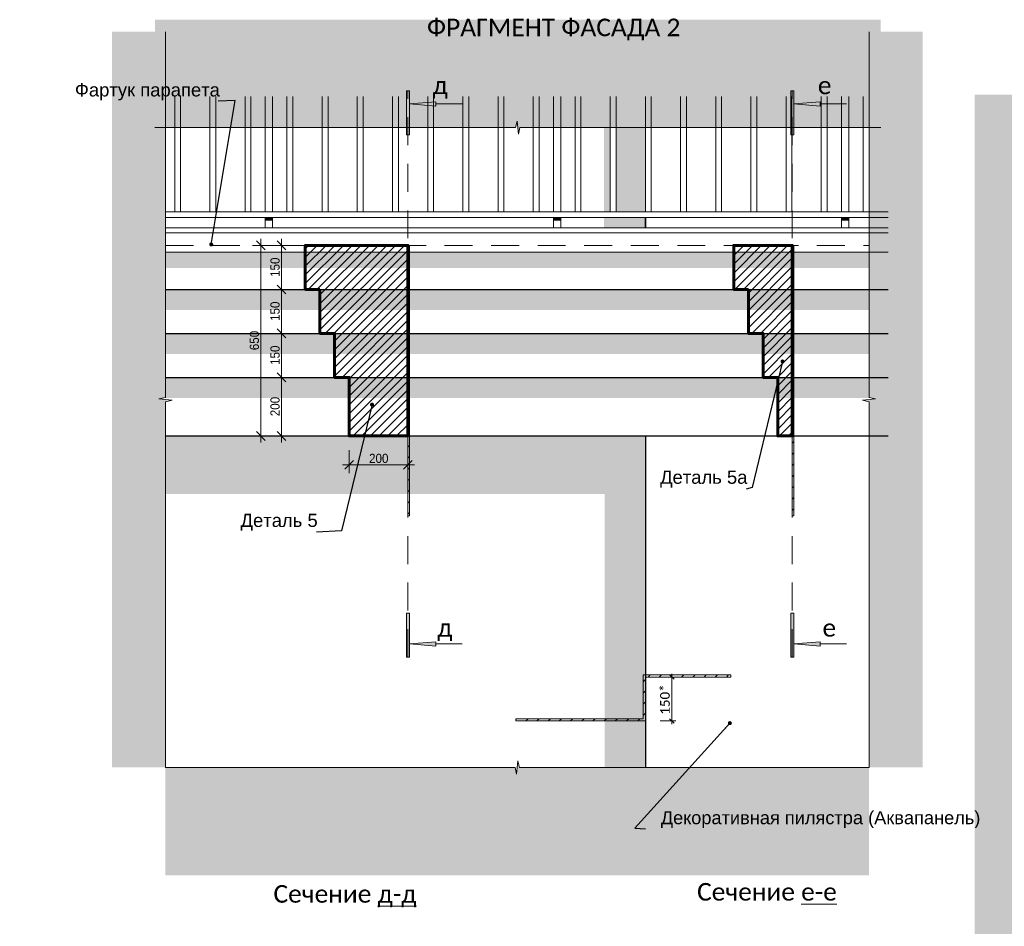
# Model space of a CAD drawing. Header units: millimetres. Extents: x 807321 to 843339, y 429826 to 458563.
# Tile 10 of 18: x 831678 to 835037, y 445864 to 448957. Entities that reach past the tile are written whole.
import ezdxf

# ---------------------------------------------------------------- set-up
doc = ezdxf.new("R2010")
doc.units = ezdxf.units.MM
doc.header["$MEASUREMENT"] = 0
doc.set_wipeout_variables(frame=1)
for name, pattern in [('Wipeout_Contour', [1000, 0, -1000]), ('ГОСТ 2.303 6', [12, 8, -1.5, 1, -1.5]), ('Разомкнутая', [158.749995, 95.249999, -63.499997])]:
    doc.linetypes.add(name, pattern=pattern)
for name, color, linetype in [('- 2D четрежи', 7, 'Continuous'), ('1_Разрезы', 7, 'Continuous'), ('Размер - Общий', 7, 'Continuous')]:
    doc.layers.add(name, color=color, linetype=linetype)
for name, color, linetype, lineweight in [('- 2D четрежи_Ном._пера__1', 7, 'Continuous', 15), ('1 Молдинги_Ном._пера__1', 7, 'Continuous', 15), ('1 Молдинги_Ном._пера__120', 7, 'Continuous', 5), ('1 Молдинги_Ном._пера__2', 8, 'Continuous', 15), ('1 Молдинги_Ном._пера__21', 7, 'Continuous', 30), ('1 Молдинги_Ном._пера__41', 7, 'Continuous', 60), ('1_Входная группа_Ном._пера__21', 7, 'Continuous', 30), ('1_Разрезы_Ном._пера__1', 7, 'Continuous', 15), ('1_Разрезы_Ном._пера__120', 7, 'Continuous', 5), ('Аннотация - Выносная Надпись.Фасад фрагмент_Ном._пера__1', 7, 'Continuous', 15), ('Конструктив - Стены Несущие_Ном._пера__1', 7, 'Continuous', 15), ('Конструктив - Стены Несущие_Ном._пера__2', 8, 'Continuous', 15), ('Новый_Конструктив - Стены Несущие_Ном._пера__2', 8, 'Continuous', 15), ('Новый_Ограждение_Ном._пера__1', 7, 'Continuous', 15), ('Новый_Ограждение_Ном._пера__2', 8, 'Continuous', 15), ('Размер - Общий_Ном._пера__1', 7, 'Continuous', 15), ('Размер - Отметка Уровня_Ном._пера__120', 7, 'Continuous', 5), ('Фартук парапета_Ном._пера__1', 7, 'Continuous', 15)]:
    doc.layers.add(name, color=color, linetype=linetype, lineweight=lineweight)
doc.styles.add('СГЕНЕРИР_СТИЛЬ_1', font='arial.ttf')
doc.styles.add('СГЕНЕРИР_СТИЛЬ_2', font='arial.ttf', dxfattribs={"width": 0.9})
doc.styles.add('СГЕНЕРИР_СТИЛЬ_3', font='arial.ttf', dxfattribs={"width": 0.9})
doc.styles.add('СГЕНЕРИР_СТИЛЬ_4', font='calibri.ttf')
doc.styles.add('СГЕНЕРИР_СТИЛЬ_5', font='arial.ttf')
doc.dimstyles.new('СГЕНЕРИР_СТИЛЬ__1', dxfattribs={"dimtxt": 31.499999, "dimasz": 28.5, "dimexe": 0.18, "dimexo": 200, "dimgap": 0, "dimtad": 1, "dimdec": 0, "dimzin": 0, "dimdsep": 46, "dimtxsty": 'СГЕНЕРИР_СТИЛЬ_3', "dimblk": 'ARROWHEAD_6', "dimblk1": 'ARROWHEAD_6', "dimblk2": 'ARROWHEAD_6', "dimcen": 0.09, "dimclrd": 7, "dimclre": 7, "dimclrt": 7, "dimazin": 0, "dimtfac": 1, "dimtdec": 4, "dimtmove": 0, "dimatfit": 3, "dimfxl": 1, "dimtolj": 1, "dimtzin": 0, "dimarcsym": 0})
doc.dimstyles.new('СГЕНЕРИР_СТИЛЬ__11', dxfattribs={"dimtxt": 0.18, "dimasz": 27.36, "dimexe": 0.18, "dimexo": 0.0625, "dimgap": 0, "dimtad": 0, "dimtih": 1, "dimtoh": 1, "dimdec": 4, "dimzin": 0, "dimdsep": 46, "dimcen": 0.09, "dimadec": 0, "dimazin": 0, "dimtfac": 1, "dimtdec": 4, "dimtmove": 0, "dimatfit": 3, "dimldrblk": 'ARROWHEAD_11', "dimfxl": 1, "dimtolj": 1, "dimtzin": 0, "dimarcsym": 0})
doc.dimstyles.new('СГЕНЕРИР_СТИЛЬ__4', dxfattribs={"dimtxt": 31.499999, "dimasz": 28.5, "dimexe": 0.18, "dimexo": 50, "dimgap": 0, "dimtad": 1, "dimtih": 1, "dimtoh": 1, "dimdec": 0, "dimzin": 0, "dimdsep": 46, "dimtxsty": 'СГЕНЕРИР_СТИЛЬ_3', "dimblk": 'ARROWHEAD_6', "dimblk1": 'ARROWHEAD_6', "dimblk2": 'ARROWHEAD_6', "dimcen": 0.09, "dimclrd": 7, "dimclre": 7, "dimclrt": 7, "dimazin": 0, "dimtfac": 1, "dimtdec": 4, "dimtmove": 0, "dimatfit": 3, "dimfxl": 1, "dimtolj": 1, "dimtzin": 0, "dimarcsym": 0})
doc.dimstyles.new('СГЕНЕРИР_СТИЛЬ__5', dxfattribs={"dimtxt": 33.000001, "dimasz": 14.25, "dimexe": 0.18, "dimexo": 50, "dimgap": 0, "dimtad": 1, "dimdec": 0, "dimzin": 0, "dimdsep": 46, "dimtxsty": 'СГЕНЕРИР_СТИЛЬ_4', "dimblk": 'ARROWHEAD_6', "dimblk1": 'ARROWHEAD_6', "dimblk2": 'ARROWHEAD_6', "dimcen": 0.09, "dimclrd": 7, "dimclre": 7, "dimclrt": 7, "dimazin": 0, "dimtfac": 1, "dimtdec": 4, "dimtmove": 2, "dimatfit": 3, "dimfxl": 1, "dimtolj": 1, "dimtzin": 0, "dimarcsym": 0})
pattern_1 = [(45, (0, 0), (-14.84924215, 14.84924215), [])]
pattern_2 = [(45, (0, 0), (-19.0918826, 19.0918826), [])]

# ---------------------------------------------------------------- blocks, each defined once
blk = doc.blocks.new('*D34')
at = {"layer": 'Размер - Общий_Ном._пера__1', "color": 7, "linetype": 'Continuous', "lineweight": 15, "transparency": 16777216}
for p, q in [((832555.9, 447751.8), (832585.9, 447721.8)), ((832770.9, 447736.8), (832542.8, 447736.8)), ((832570.9, 447536.8), (832570.9, 447736.8)), ((832555.9, 447551.8), (832585.9, 447521.8)), ((832770.9, 447536.8), (832542.8, 447536.8)), ((832570.9, 447514.3), (832570.9, 447536.8))]:
    blk.add_line(p, q, dxfattribs=at)
at = {"layer": 'Размер - Общий_Ном._пера__1', "color": 7, "lineweight": 15, "transparency": 16777216, "insert": (832565.2, 447604.3), "char_height": 31.5, "attachment_point": 7, "rotation": 90, "style": 'СГЕНЕРИР_СТИЛЬ_2'}
blk.add_mtext('\\A1;200', dxfattribs=at)
blk = doc.blocks.new('ARROWHEAD_6')
at = {"color": 0, "linetype": 'Continuous', "lineweight": 0}
for p, q in [((0, 0), (-1, 0)), ((-0.5, -0.5), (0.5, 0.5))]:
    blk.add_line(p, q, dxfattribs=at)
blk = doc.blocks.new('*D35')
at = {"layer": 'Размер - Общий_Ном._пера__1', "color": 7, "linetype": 'Continuous', "lineweight": 15, "transparency": 16777216}
for p, q in [((832770.9, 447886.8), (832542.8, 447886.8)), ((832555.9, 447901.8), (832585.9, 447871.8)), ((832570.9, 447736.8), (832570.9, 447886.8)), ((832555.9, 447751.8), (832585.9, 447721.8)), ((832770.9, 447736.8), (832542.8, 447736.8))]:
    blk.add_line(p, q, dxfattribs=at)
at = {"layer": 'Размер - Общий_Ном._пера__1', "color": 7, "lineweight": 15, "transparency": 16777216, "insert": (832565.2, 447779.3), "char_height": 31.5, "attachment_point": 7, "rotation": 90, "style": 'СГЕНЕРИР_СТИЛЬ_2'}
blk.add_mtext('\\A1;150', dxfattribs=at)
blk = doc.blocks.new('*D36')
at = {"layer": 'Размер - Общий_Ном._пера__1', "color": 7, "linetype": 'Continuous', "lineweight": 15, "transparency": 16777216}
for p, q in [((832555.9, 448051.8), (832585.9, 448021.8)), ((832770.9, 448036.8), (832542.8, 448036.8)), ((832570.9, 447886.8), (832570.9, 448036.8)), ((832770.9, 447886.8), (832542.8, 447886.8)), ((832555.9, 447901.8), (832585.9, 447871.8))]:
    blk.add_line(p, q, dxfattribs=at)
at = {"layer": 'Размер - Общий_Ном._пера__1', "color": 7, "lineweight": 15, "transparency": 16777216, "insert": (832565.2, 447929.3), "char_height": 31.5, "attachment_point": 7, "rotation": 90, "style": 'СГЕНЕРИР_СТИЛЬ_2'}
blk.add_mtext('\\A1;150', dxfattribs=at)
blk = doc.blocks.new('*D37')
at = {"layer": 'Размер - Общий_Ном._пера__1', "color": 7, "linetype": 'Continuous', "lineweight": 15, "transparency": 16777216}
for p, q in [((832770.9, 448187), (832542.8, 448187)), ((832585.9, 448172), (832555.9, 448202)), ((832570.9, 448187), (832570.9, 448209.5)), ((832570.9, 448036.8), (832570.9, 448187)), ((832555.9, 448051.8), (832585.9, 448021.8)), ((832770.9, 448036.8), (832542.8, 448036.8))]:
    blk.add_line(p, q, dxfattribs=at)
at = {"layer": 'Размер - Общий_Ном._пера__1', "color": 7, "lineweight": 15, "transparency": 16777216, "insert": (832565.2, 448079.5), "char_height": 31.5, "attachment_point": 7, "rotation": 90, "style": 'СГЕНЕРИР_СТИЛЬ_2'}
blk.add_mtext('\\A1;150', dxfattribs=at)
blk = doc.blocks.new('*D38')
at = {"layer": 'Размер - Общий_Ном._пера__1', "color": 7, "linetype": 'Continuous', "lineweight": 15, "transparency": 16777216}
for p, q in [((832802.3, 447410.3), (832802.3, 447488.4)), ((833002.3, 447410.3), (833002.3, 447488.4)), ((832817.3, 447453.4), (832787.3, 447423.4)), ((832987.3, 447423.4), (833017.3, 447453.4)), ((832779.8, 447438.4), (832802.3, 447438.4)), ((832802.3, 447438.4), (833002.3, 447438.4)), ((833002.3, 447438.4), (833024.8, 447438.4))]:
    blk.add_line(p, q, dxfattribs=at)
at = {"layer": 'Размер - Общий_Ном._пера__1', "color": 7, "lineweight": 15, "transparency": 16777216, "insert": (832869.9, 447444.2), "char_height": 31.5, "attachment_point": 7, "style": 'СГЕНЕРИР_СТИЛЬ_2'}
blk.add_mtext('\\A1;200', dxfattribs=at)
blk = doc.blocks.new('*D39')
at = {"layer": 'Размер - Общий_Ном._пера__1', "color": 7, "linetype": 'Continuous', "lineweight": 15, "transparency": 16777216}
for p, q in [((832700.5, 448187), (832472.4, 448187)), ((832515.5, 448172), (832485.5, 448202)), ((832500.5, 448187), (832500.5, 448209.5)), ((832500.5, 447536.8), (832500.5, 448187)), ((832485.5, 447551.8), (832515.5, 447521.8)), ((832700.5, 447536.8), (832472.4, 447536.8)), ((832500.5, 447514.3), (832500.5, 447536.8))]:
    blk.add_line(p, q, dxfattribs=at)
at = {"layer": 'Размер - Общий_Ном._пера__1', "color": 7, "lineweight": 15, "transparency": 16777216, "insert": (832494.7, 447829.5), "char_height": 31.5, "attachment_point": 7, "rotation": 90, "style": 'СГЕНЕРИР_СТИЛЬ_2'}
blk.add_mtext('\\A1;650', dxfattribs=at)
blk = doc.blocks.new('*D61')
at = {"layer": 'Размер - Общий_Ном._пера__1', "color": 7, "linetype": 'Continuous', "lineweight": 15, "transparency": 16777216}
for p, q in [((833863, 446714.6), (833916.6, 446714.6)), ((833910.1, 446707.1), (833895.1, 446722.1)), ((833902.6, 446725.8), (833902.6, 446714.6)), ((833902.6, 446714.6), (833902.6, 446564.6)), ((833895.1, 446572.1), (833910.1, 446557.1)), ((833863, 446564.6), (833916.6, 446564.6)), ((833902.6, 446564.6), (833902.6, 446553.3))]:
    blk.add_line(p, q, dxfattribs=at)
at = {"layer": 'Размер - Общий_Ном._пера__1', "color": 7, "lineweight": 15, "transparency": 16777216, "insert": (833896, 446585.9), "char_height": 33, "attachment_point": 7, "rotation": 90, "style": 'СГЕНЕРИР_СТИЛЬ_4'}
blk.add_mtext('\\A1;150*', dxfattribs=at)
blk = doc.blocks.new('ARROWHEAD_11')
at = {"color": 0, "linetype": 'Continuous', "lineweight": 0}
blk.add_line((0, 0), (-1, 0), dxfattribs=at)
at = {"color": 0, "linetype": 'Continuous', "lineweight": 0, "const_width": 0.25, "flags": 128}
blk.add_lwpolyline([(-0.125, 0, 1), (0.125, 0, 1)], format="xyb", close=True, dxfattribs=at)
blk = doc.blocks.new('CI Tools Break Line Symbol[4]_1', base_point=(835225.5, 443045.2))
at = {"layer": '- 2D четрежи', "linetype": 'Continuous', "lineweight": 0, "true_color": 0xffffff}
blk.add_hatch(color=7, dxfattribs=at).paths.add_polyline_path([(835225.5, 443045.2), (835225.5, 445865.6), (835248, 445870.6), (835203, 445875.6), (835225.5, 445880.6), (835225.5, 448700.9), (834936.1, 448700.9), (834936.1, 443045.2)])
blk = doc.blocks.new('CI Tools Break Line Symbol[7]_1', base_point=(834575.3, 446406.3))
at = {"layer": '- 2D четрежи', "linetype": 'Continuous', "lineweight": 0, "true_color": 0xffffff}
blk.add_hatch(color=7, dxfattribs=at).paths.add_polyline_path([(834757.8, 446406.3), (834757.8, 448915.7), (834575.3, 448915.7), (834575.3, 447668.5), (834597.8, 447663.5), (834552.8, 447658.5), (834575.3, 447653.5), (834575.3, 446406.3)])
at = {"layer": '- 2D четрежи_Ном._пера__1', "color": 7, "linetype": 'Continuous', "lineweight": 15}
for p, q in [((834575.3, 447668.5), (834575.3, 448915.7)), ((834597.8, 447663.5), (834552.8, 447658.5)), ((834552.8, 447658.5), (834575.3, 447653.5)), ((834575.3, 447668.5), (834597.8, 447663.5)), ((834575.3, 446406.3), (834575.3, 447653.5))]:
    blk.add_line(p, q, dxfattribs=at)
blk = doc.blocks.new('CI Tools Break Line Symbol[8]_1', base_point=(832175.2, 446406.3))
at = {"layer": '- 2D четрежи', "linetype": 'Continuous', "lineweight": 0, "true_color": 0xffffff}
blk.add_hatch(color=7, dxfattribs=at).paths.add_polyline_path([(832175.2, 446406.3), (832175.2, 447653.5), (832197.7, 447658.5), (832152.7, 447663.5), (832175.2, 447668.5), (832175.2, 448915.7), (831992.7, 448915.7), (831992.7, 446406.3)])
at = {"layer": '- 2D четрежи_Ном._пера__1', "color": 7, "linetype": 'Continuous', "lineweight": 15}
for p, q in [((832175.2, 447668.5), (832175.2, 448915.7)), ((832175.2, 447668.5), (832152.7, 447663.5)), ((832152.7, 447663.5), (832197.7, 447658.5)), ((832197.7, 447658.5), (832175.2, 447653.5)), ((832175.2, 446406.3), (832175.2, 447653.5))]:
    blk.add_line(p, q, dxfattribs=at)
blk = doc.blocks.new('CI Tools Break Line Symbol[9]_1', base_point=(834575.3, 446406.3))
at = {"layer": '- 2D четрежи', "linetype": 'Continuous', "lineweight": 0, "true_color": 0xffffff}
blk.add_hatch(color=7, dxfattribs=at).paths.add_polyline_path([(834575.3, 446406.3), (833382.7, 446406.3), (833377.7, 446428.8), (833372.7, 446383.8), (833367.7, 446406.3), (832175.2, 446406.3), (832175.2, 446038), (834575.3, 446038)])
at = {"layer": '- 2D четрежи_Ном._пера__1', "color": 7, "linetype": 'Continuous', "lineweight": 15}
for p, q in [((833367.7, 446406.3), (832175.2, 446406.3)), ((833367.7, 446406.3), (833372.7, 446383.8)), ((833372.7, 446383.8), (833377.7, 446428.8)), ((833377.7, 446428.8), (833382.7, 446406.3)), ((834575.3, 446406.3), (833382.7, 446406.3))]:
    blk.add_line(p, q, dxfattribs=at)
blk = doc.blocks.new('CI Tools Break Line Symbol[10]_1', base_point=(834615.1, 448588.6))
at = {"layer": '- 2D четрежи', "linetype": 'Continuous', "lineweight": 0, "true_color": 0xffffff}
blk.add_hatch(color=7, dxfattribs=at).paths.add_polyline_path([(834615.1, 448956.9), (832139.1, 448956.9), (832139.1, 448588.6), (833369.6, 448588.6), (833374.6, 448611.1), (833379.6, 448566.1), (833384.6, 448588.6), (834615.1, 448588.6)])
at = {"layer": '- 2D четрежи_Ном._пера__1', "color": 7, "linetype": 'Continuous', "lineweight": 15}
for p, q in [((833369.6, 448588.6), (832139.1, 448588.6)), ((833369.6, 448588.6), (833374.6, 448611.1)), ((833374.6, 448611.1), (833379.6, 448566.1)), ((833379.6, 448566.1), (833384.6, 448588.6)), ((834615.1, 448588.6), (833384.6, 448588.6))]:
    blk.add_line(p, q, dxfattribs=at)
blk = doc.blocks.new('Плоскость Сечения_1_1', base_point=(833002.3, 448714.6))
at = {"layer": '1_Разрезы', "linetype": 'Continuous', "lineweight": 0, "true_color": 0x000000}
for points in [[(832997.1, 448714.6), (832997.1, 448564.6), (833007.6, 448564.6), (833007.6, 448714.6)], [(833007.6, 448669.6), (833097.6, 448662.1), (833097.6, 448677.1)], [(832997.1, 446782.5), (833007.6, 446782.5), (833007.6, 446932.5), (832997.1, 446932.5)], [(833007.6, 446827.5), (833097.6, 446820), (833097.6, 446835)]]:
    blk.add_hatch(color=18, dxfattribs=at).paths.add_polyline_path(points)
at = {"layer": '1_Разрезы_Ном._пера__120', "color": 7, "linetype": 'Continuous', "lineweight": 5}
for p, q in [((832997.1, 448714.6), (833007.6, 448714.6)), ((832997.1, 448564.6), (832997.1, 448714.6)), ((833007.6, 448714.6), (833007.6, 448564.6)), ((833097.6, 448669.6), (833187.6, 448669.6)), ((833007.6, 448564.6), (832997.1, 448564.6)), ((833007.6, 446932.5), (832997.1, 446932.5)), ((832997.1, 446932.5), (832997.1, 446782.5)), ((833007.6, 446782.5), (833007.6, 446932.5)), ((833097.6, 446827.5), (833187.6, 446827.5)), ((832997.1, 446782.5), (833007.6, 446782.5))]:
    blk.add_line(p, q, dxfattribs=at)
at = {"layer": '1_Разрезы_Ном._пера__120', "color": 7, "linetype": 'Continuous', "lineweight": 5, "flags": 128}
for points in [[(833007.6, 448669.6), (833097.6, 448677.1), (833097.6, 448662.1)], [(833007.6, 446827.5), (833097.6, 446820), (833097.6, 446835)]]:
    blk.add_lwpolyline(points, close=True, dxfattribs=at)
at = {"layer": '1_Разрезы_Ном._пера__1', "color": 7, "lineweight": 15, "char_height": 45, "style": 'СГЕНЕРИР_СТИЛЬ_5'}
for insert, attachment_point in [((835254.7, 448714.6), 8), ((830930, 446782.5), 2)]:
    blk.add_mtext('\\pt0;', dxfattribs=dict(at, insert=insert, attachment_point=attachment_point))
blk = doc.blocks.new('Плоскость Сечения_2_1', base_point=(834313.7, 448714.5))
at = {"layer": '1_Разрезы', "linetype": 'Continuous', "lineweight": 0, "true_color": 0x000000}
for points in [[(834308.4, 448714.5), (834308.4, 448564.5), (834318.9, 448564.5), (834318.9, 448714.5)], [(834318.9, 448669.5), (834408.9, 448662), (834408.9, 448677)], [(834308.4, 446782.5), (834318.9, 446782.5), (834318.9, 446932.5), (834308.4, 446932.5)], [(834318.9, 446827.5), (834408.9, 446820), (834408.9, 446835)]]:
    blk.add_hatch(color=18, dxfattribs=at).paths.add_polyline_path(points)
at = {"layer": '1_Разрезы_Ном._пера__120', "color": 7, "linetype": 'Continuous', "lineweight": 5}
for p, q in [((834308.4, 448714.5), (834318.9, 448714.5)), ((834308.4, 448564.5), (834308.4, 448714.5)), ((834318.9, 448714.5), (834318.9, 448564.5)), ((834408.9, 448669.5), (834498.9, 448669.5)), ((834318.9, 448564.5), (834308.4, 448564.5)), ((834318.9, 446932.5), (834308.4, 446932.5)), ((834308.4, 446932.5), (834308.4, 446782.5)), ((834318.9, 446782.5), (834318.9, 446932.5)), ((834408.9, 446827.5), (834498.9, 446827.5)), ((834308.4, 446782.5), (834318.9, 446782.5))]:
    blk.add_line(p, q, dxfattribs=at)
at = {"layer": '1_Разрезы_Ном._пера__120', "color": 7, "linetype": 'Continuous', "lineweight": 5, "flags": 128}
for points in [[(834318.9, 448669.5), (834408.9, 448677), (834408.9, 448662)], [(834318.9, 446827.5), (834408.9, 446820), (834408.9, 446835)]]:
    blk.add_lwpolyline(points, close=True, dxfattribs=at)
at = {"layer": '1_Разрезы_Ном._пера__1', "color": 7, "lineweight": 15, "char_height": 45, "style": 'СГЕНЕРИР_СТИЛЬ_5'}
for insert, attachment_point in [((836566, 448714.5), 8), ((832241.3, 446782.5), 2)]:
    blk.add_mtext('\\pt0;', dxfattribs=dict(at, insert=insert, attachment_point=attachment_point))

msp = doc.modelspace()

# ---------------------------------------------------------------- hatches: boundary and pattern name
at = {"layer": '1 Молдинги_Ном._пера__1', "linetype": 'Continuous', "lineweight": 15}
h = msp.add_hatch(dxfattribs=at)
h.set_pattern_fill('ОГНЕУПОРНАЯ_ЗАЩИТА_0001', style=0, pattern_type=2)
h.set_pattern_definition(pattern_1)
h.paths.add_polyline_path([(832702.3, 448036.8), (832702.3, 447886.8), (832752.3, 447886.8), (832752.3, 447736.8), (832802.3, 447736.8), (832802.3, 447536.8), (833002.3, 447536.8), (833002.3, 448187), (832652.3, 448187), (832652.3, 448036.8)])
h = msp.add_hatch(dxfattribs=at)
h.set_pattern_fill('ОГНЕУПОРНАЯ_ЗАЩИТА_0001', style=0, pattern_type=2)
h.set_pattern_definition(pattern_1)
h.paths.add_polyline_path([(834163.7, 448036.8), (834163.7, 447886.8), (834213.7, 447886.8), (834213.7, 447736.8), (834263.7, 447736.8), (834263.7, 447536.8), (834313.7, 447536.8), (834313.7, 448187), (834113.7, 448187), (834113.7, 448036.8)])
at = {"layer": '1 Молдинги_Ном._пера__2', "linetype": 'Continuous', "lineweight": 0, "true_color": 0x3f3f3f}
for points in [[(833813.1, 448281.9), (833813, 448281.9), (833813, 448246.8), (833813.1, 448246.8)], [(834640.2, 448164.4), (832175.2, 448164.4), (832175.2, 448109.7), (834640.2, 448109.7)], [(834640.2, 448036.8), (832175.2, 448036.8), (832175.2, 447966.1), (834640.2, 447966.1)], [(832175.2, 447816.1), (834640.2, 447816.1), (834640.2, 447886.8), (832175.2, 447886.8)], [(832175.2, 447666.1), (834640.2, 447666.1), (834640.2, 447736.8), (832175.2, 447736.8)]]:
    msp.add_hatch(color=250, dxfattribs=at).paths.add_polyline_path(points)
at = {"layer": 'Конструктив - Стены Несущие_Ном._пера__1', "linetype": 'Continuous', "lineweight": 15}
h = msp.add_hatch(dxfattribs=at)
h.set_pattern_fill('БЛОКИ_БЕТОННЫЕ_ЭФФЕКТИВН_78', style=0, pattern_type=2)
h.set_pattern_definition(pattern_2)
h.paths.add_polyline_path([(833002.3, 448187), (833007.9, 448187), (833007.9, 447264.5), (833002.3, 447264.5)])
h = msp.add_hatch(dxfattribs=at)
h.set_pattern_fill('БЛОКИ_БЕТОННЫЕ_ЭФФЕКТИВН_78', style=0, pattern_type=2)
h.set_pattern_definition(pattern_2)
h.paths.add_polyline_path([(834313.7, 448187), (834319.2, 448187), (834319.2, 447264.5), (834313.7, 447264.5)])
h = msp.add_hatch(dxfattribs=at)
h.set_pattern_fill('БЛОКИ_БЕТОННЫЕ_ЭФФЕКТИВН_78', style=0, pattern_type=2)
h.set_pattern_definition(pattern_2)
h.paths.add_polyline_path([(833370.9, 446564.6), (833813, 446564.6), (833813, 446714.6), (834104, 446714.6), (834104, 446722), (833804.9, 446722), (833804.9, 446572.4), (833370.9, 446572.4)])
at = {"layer": 'Конструктив - Стены Несущие_Ном._пера__2', "linetype": 'Continuous', "lineweight": 0, "true_color": 0x3f3f3f}
for points in [[(833671.8, 448694.8), (833671.8, 448301.9), (833692.5, 448301.9), (833692.5, 448694.8)], [(833712.5, 448301.9), (833812.5, 448301.9), (833812.5, 448694.8), (833712.5, 448694.8)], [(833813, 448281.9), (833671.8, 448281.9), (833671.8, 448246.8), (833813, 448246.8)]]:
    msp.add_hatch(color=250, dxfattribs=at).paths.add_polyline_path(points)
at = {"layer": 'Новый_Конструктив - Стены Несущие_Ном._пера__2', "linetype": 'Continuous', "lineweight": 0, "true_color": 0x3f3f3f}
msp.add_hatch(color=250, dxfattribs=at).paths.add_polyline_path([(833813, 447536.8), (832175.2, 447536.8), (832175.2, 447338.8), (833673, 447338.8), (833673, 446406.3), (833813, 446406.3)])
at = {"layer": 'Новый_Ограждение_Ном._пера__2', "linetype": 'Continuous', "lineweight": 0, "true_color": 0x3f3f3f}
for points in [[(832515.9, 448281.9), (832515.9, 448271.3), (832540.9, 448271.3), (832540.9, 448281.9)], [(833523.7, 448281.9), (833498.7, 448281.9), (833498.7, 448271.3), (833523.7, 448271.3)], [(834506.4, 448281.9), (834481.4, 448281.9), (834481.4, 448271.3), (834506.4, 448271.3)]]:
    msp.add_hatch(color=250, dxfattribs=at).paths.add_polyline_path(points)

# ---------------------------------------------------------------- linework, layer by layer
at = {"layer": '1 Молдинги_Ном._пера__120', "color": 7, "linetype": 'Разомкнутая', "lineweight": 5}
msp.add_line((832175.2, 448187), (834575.3, 448187), dxfattribs=at)
for points in [[(833002.3, 446782.5), (833002.3, 448714.6)], [(834313.7, 446782.5), (834313.7, 448714.5)]]:
    msp.add_lwpolyline(points, dxfattribs=at)
at = {"layer": '1 Молдинги_Ном._пера__21', "color": 7, "linetype": 'Continuous', "lineweight": 30}
for p, q in [((833813, 448281.9), (833813, 448246.8)), ((833813.1, 448246.8), (833813.1, 448281.9)), ((832175.2, 448036.8), (834640.2, 448036.8)), ((832175.2, 447886.8), (834640.2, 447886.8)), ((832175.2, 447736.8), (834640.2, 447736.8)), ((832175.2, 447536.8), (833813, 447536.8)), ((833813, 447536.8), (834640.2, 447536.8))]:
    msp.add_line(p, q, dxfattribs=at)
at = {"layer": '1 Молдинги_Ном._пера__41', "color": 7, "linetype": 'Continuous', "lineweight": 60, "flags": 128}
for points in [[(832702.3, 448036.8), (832702.3, 447886.8), (832752.3, 447886.8), (832752.3, 447736.8), (832802.3, 447736.8), (832802.3, 447536.8), (833002.3, 447536.8), (833002.3, 448187), (832652.3, 448187), (832652.3, 448036.8)], [(834163.7, 448036.8), (834163.7, 447886.8), (834213.7, 447886.8), (834213.7, 447736.8), (834263.7, 447736.8), (834263.7, 447536.8), (834313.7, 447536.8), (834313.7, 448187), (834113.7, 448187), (834113.7, 448036.8)]]:
    msp.add_lwpolyline(points, close=True, dxfattribs=at)
at = {"layer": '1_Входная группа_Ном._пера__21', "color": 7, "linetype": 'Continuous', "lineweight": 30}
msp.add_line((833813, 447536.8), (833813, 446406.3), dxfattribs=at)
at = {"layer": 'Конструктив - Стены Несущие_Ном._пера__1', "color": 7, "linetype": 'Continuous', "lineweight": 15, "flags": 128}
for points in [[(833002.3, 448187), (833007.9, 448187), (833007.9, 447264.5), (833002.3, 447264.5)], [(834313.7, 448187), (834319.2, 448187), (834319.2, 447264.5), (834313.7, 447264.5)], [(833370.9, 446564.6), (833813, 446564.6), (833813, 446714.6), (834104, 446714.6), (834104, 446722), (833804.9, 446722), (833804.9, 446572.4), (833370.9, 446572.4)]]:
    msp.add_lwpolyline(points, close=True, dxfattribs=at)
at = {"layer": 'Новый_Ограждение_Ном._пера__1', "color": 7, "linetype": 'Continuous', "lineweight": 15}
for p, q in [((832207, 448301.9), (832207, 448694.8)), ((832227, 448301.9), (832227, 448694.8)), ((832327, 448301.9), (832327, 448694.8)), ((832347, 448301.9), (832347, 448694.8)), ((832447, 448301.9), (832447, 448694.8)), ((832467, 448301.9), (832467, 448694.8)), ((832515.9, 448301.9), (832515.9, 448694.8)), ((832540.9, 448301.9), (832540.9, 448694.8)), ((832589.8, 448301.9), (832589.8, 448694.8)), ((832609.8, 448301.9), (832609.8, 448694.8)), ((832709.8, 448301.9), (832709.8, 448694.8)), ((832729.8, 448301.9), (832729.8, 448694.8)), ((832829.8, 448301.9), (832829.8, 448694.8)), ((832849.8, 448301.9), (832849.8, 448694.8)), ((832949.8, 448301.9), (832949.8, 448694.8)), ((832969.8, 448301.9), (832969.8, 448694.8)), ((833069.8, 448301.9), (833069.8, 448694.8)), ((833089.8, 448301.9), (833089.8, 448694.8)), ((833189.8, 448301.9), (833189.8, 448694.8)), ((833209.8, 448301.9), (833209.8, 448694.8)), ((833309.8, 448301.9), (833309.8, 448694.8)), ((833329.8, 448301.9), (833329.8, 448694.8)), ((833429.8, 448301.9), (833429.8, 448694.8)), ((833449.8, 448301.9), (833449.8, 448694.8)), ((833498.7, 448301.9), (833498.7, 448694.8)), ((833523.7, 448301.9), (833523.7, 448694.8)), ((833572.5, 448301.9), (833572.5, 448694.8)), ((833592.5, 448301.9), (833592.5, 448694.8)), ((833692.5, 448301.9), (833692.5, 448694.8)), ((833712.5, 448301.9), (833712.5, 448694.8)), ((833812.5, 448301.9), (833812.5, 448694.8)), ((833832.5, 448301.9), (833832.5, 448694.8)), ((833932.5, 448301.9), (833932.5, 448694.8)), ((833952.5, 448301.9), (833952.5, 448694.8)), ((834052.5, 448301.9), (834052.5, 448694.8)), ((834072.5, 448301.9), (834072.5, 448694.8)), ((834172.5, 448301.9), (834172.5, 448694.8)), ((834192.5, 448301.9), (834192.5, 448694.8)), ((834292.5, 448301.9), (834292.5, 448694.8)), ((834312.5, 448301.9), (834312.5, 448694.8)), ((834412.5, 448301.9), (834412.5, 448694.8)), ((834432.5, 448301.9), (834432.5, 448694.8)), ((834481.4, 448301.9), (834481.4, 448694.8)), ((834506.4, 448301.9), (834506.4, 448694.8)), ((834555.3, 448301.9), (834555.3, 448694.8)), ((834575.3, 448301.9), (834575.3, 448694.8)), ((834640.2, 448301.9), (832175.2, 448301.9)), ((834640.2, 448301.8), (832175.2, 448301.8)), ((834640.2, 448281.9), (832175.2, 448281.9)), ((834640.2, 448281.9), (832175.2, 448281.9)), ((832515.9, 448246.8), (832515.9, 448281.9)), ((832540.9, 448246.8), (832540.9, 448281.9)), ((833498.7, 448246.8), (833498.7, 448281.9)), ((833523.7, 448246.8), (833523.7, 448281.9)), ((834481.4, 448246.8), (834481.4, 448281.9)), ((834506.4, 448246.8), (834506.4, 448281.9))]:
    msp.add_line(p, q, dxfattribs=at)
at = {"layer": 'Размер - Отметка Уровня_Ном._пера__120', "color": 7, "linetype": 'Разомкнутая', "lineweight": 5}
msp.add_line((832832.3, 448036.8), (833951.3, 448036.8), dxfattribs=at)
at = {"layer": 'Размер - Отметка Уровня_Ном._пера__120', "color": 7, "linetype": 'ГОСТ 2.303 6', "lineweight": 5}
msp.add_line((834263.7, 447536.8), (834313.7, 447536.8), dxfattribs=at)
at = {"layer": 'Фартук парапета_Ном._пера__1', "color": 7, "linetype": 'Continuous', "lineweight": 15}
for p, q in [((832175.2, 448246.8), (834640.2, 448246.8)), ((832175.2, 448229.5), (834640.2, 448229.5)), ((832175.2, 448164.4), (834640.2, 448164.4))]:
    msp.add_line(p, q, dxfattribs=at)

# ---------------------------------------------------------------- block references
at = {"layer": '- 2D четрежи', "color": 7, "linetype": 'Continuous', "lineweight": 15}
for name, p in [('CI Tools Break Line Symbol[10]_1', (834615.1, 448588.6)), ('CI Tools Break Line Symbol[8]_1', (832175.2, 446406.3)), ('CI Tools Break Line Symbol[7]_1', (834575.3, 446406.3)), ('CI Tools Break Line Symbol[4]_1', (835225.5, 443045.2)), ('CI Tools Break Line Symbol[9]_1', (834575.3, 446406.3))]:
    msp.add_blockref(name, p, dxfattribs=at)

# ---------------------------------------------------------------- texts
at = {"layer": '- 2D четрежи_Ном._пера__1', "color": 7, "linetype": 'Continuous', "lineweight": 15, "char_height": 60, "attachment_point": 8, "style": 'СГЕНЕРИР_СТИЛЬ_4'}
for s, insert in [('\\A1;ФРАГМЕНТ ФАСАДА 2', (833499.6, 448886)), ('\\A1;д', (833112.6, 448687.7)), ('\\A1;е', (834423.9, 448702.1)), ('\\A1;д', (833128.4, 446837.3)), ('\\A1;е', (834439.7, 446851.7)), ('\\A1;Сечение {\\Lе-е}', (834227.1, 445951.3)), ('\\A1;Сечение {\\Lд-д}', (832787.8, 445929.5))]:
    msp.add_mtext(s, dxfattribs=dict(at, insert=insert))
at = {"layer": 'Аннотация - Выносная Надпись.Фасад фрагмент_Ном._пера__1', "color": 7, "linetype": 'Continuous', "lineweight": 15, "style": 'СГЕНЕРИР_СТИЛЬ_1'}
for s, insert, char_height, attachment_point in [('\\A1;Фартук парапета', (832113.7, 448681.5), 45, 8), ('\\A1;   Декоративная пилястра (Аквапанель)', (833813.2, 446199.1), 44.457, 7)]:
    msp.add_mtext(s, dxfattribs=dict(at, insert=insert, char_height=char_height, attachment_point=attachment_point))

# ---------------------------------------------------------------- dimensions: what is measured, and where the dimension line sits
at = {"layer": 'Размер - Общий', "color": 7, "linetype": 'Continuous', "lineweight": 15}
for base, p1, p2, picture, middle in [((832500.5, 448187), (832802.3, 447536.8), (832652.3, 448187), '*D39', (832478.5, 447865.4)), ((832570.9, 448187), (832652.3, 448036.8), (832652.3, 448187), '*D37', (832548.9, 448115.4)), ((832570.9, 448036.8), (832702.3, 447886.8), (832652.3, 448036.8), '*D36', (832548.9, 447965.3)), ((832570.9, 447886.8), (832752.3, 447736.8), (832702.3, 447886.8), '*D35', (832548.9, 447815.3)), ((832570.9, 447736.8), (832802.3, 447536.8), (832752.3, 447736.8), '*D34', (832548.9, 447640.3))]:
    dim = msp.add_linear_dim(base=base, p1=p1, p2=p2, angle=90, dimstyle='СГЕНЕРИР_СТИЛЬ__1', dxfattribs=at)
    dim.commit()
    dim.dimension.update_dxf_attribs({"geometry": picture, "text_midpoint": middle, "dimtype": 160, "text_rotation": 90})
dim = msp.add_linear_dim(base=(833002.3, 447438.4), p1=(832802.3, 447536.8), p2=(833002.3, 447536.8), dimstyle='СГЕНЕРИР_СТИЛЬ__4', dxfattribs=at)
dim.commit()
dim.dimension.update_dxf_attribs({"geometry": '*D38', "text_midpoint": (832905.9, 447460.4), "dimtype": 160})
dim = msp.add_linear_dim(base=(833902.6, 446564.6), p1=(833813, 446714.6), p2=(833813, 446564.6), angle=270, text='150*', dimstyle='СГЕНЕРИР_СТИЛЬ__5', dxfattribs=at)
dim.commit()
dim.dimension.update_dxf_attribs({"geometry": '*D61', "text_midpoint": (833879.5, 446633.3), "dimtype": 160, "text_rotation": 90})

# ---------------------------------------------------------------- leaders
at = {"layer": 'Аннотация - Выносная Надпись.Фасад фрагмент_Ном._пера__1', "color": 7, "linetype": 'Continuous', "lineweight": 15, "annotation_type": 0, "has_hookline": 1}
for points, hookline_direction, text_width in [([(832331.5, 448190.1), (832413.5, 448681.5), (832354.8, 448679)], 1, 489.4), ([(834100.6, 446557.3), (833776.6, 446199.1), (833813.2, 446196.7)], 0, 1139.9)]:
    msp.add_leader(points, dimstyle='СГЕНЕРИР_СТИЛЬ__11', dxfattribs=dict(at, hookline_direction=hookline_direction, text_width=text_width))

# ---------------------------------------------------------------- wipeouts: each hides what was drawn before it
at = {"color": 7, "linetype": 'Wipeout_Contour', "lineweight": 15, "ltscale": 3785728.74851572}
msp.add_wipeout([(833866.6, 447426.3), (834156.5, 447426.3), (834156.5, 447355.6), (833866.6, 447355.6)], dxfattribs=at).dxf.layer = 'Аннотация - Выносная Надпись.Фасад фрагмент_Ном._пера__1'

# ---------------------------------------------------------------- next in the draw order: texts
at = {"layer": 'Аннотация - Выносная Надпись.Фасад фрагмент_Ном._пера__1', "color": 7, "linetype": 'Continuous', "lineweight": 15, "insert": (834011.5, 447360.7), "char_height": 45, "attachment_point": 8, "style": 'СГЕНЕРИР_СТИЛЬ_1'}
msp.add_mtext('\\A1;Деталь 5а', dxfattribs=at)

# ---------------------------------------------------------------- next in the draw order: leaders
at = {"layer": 'Аннотация - Выносная Надпись.Фасад фрагмент_Ном._пера__1', "color": 7, "linetype": 'Continuous', "lineweight": 15, "annotation_type": 0, "has_hookline": 1, "hookline_direction": 1, "text_width": 295.4}
msp.add_leader([(834280.4, 447791), (834176.4, 447360.7), (834156.5, 447355.6)], dimstyle='СГЕНЕРИР_СТИЛЬ__11', dxfattribs=at)

# ---------------------------------------------------------------- next in the draw order: wipeouts: each hides what was drawn before it
at = {"color": 7, "linetype": 'Wipeout_Contour', "lineweight": 15, "ltscale": 3780345.433209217}
msp.add_wipeout([(832435.3, 447279), (832690.9, 447279), (832690.9, 447208.2), (832435.3, 447208.2)], dxfattribs=at).dxf.layer = 'Аннотация - Выносная Надпись.Фасад фрагмент_Ном._пера__1'

# ---------------------------------------------------------------- next in the draw order: block references
at = {"layer": '1_Разрезы', "color": 251, "lineweight": 0, "true_color": 0x5c5c5c}
for name, p in [('Плоскость Сечения_1_1', (833002.3, 448714.6)), ('Плоскость Сечения_2_1', (834313.7, 448714.5))]:
    msp.add_blockref(name, p, dxfattribs=at)

# ---------------------------------------------------------------- next in the draw order: texts
at = {"layer": 'Аннотация - Выносная Надпись.Фасад фрагмент_Ном._пера__1', "color": 7, "linetype": 'Continuous', "lineweight": 15, "insert": (832563.1, 447213.4), "char_height": 45, "attachment_point": 8, "style": 'СГЕНЕРИР_СТИЛЬ_1'}
msp.add_mtext('\\A1;Деталь 5', dxfattribs=at)

# ---------------------------------------------------------------- next in the draw order: leaders
at = {"layer": 'Аннотация - Выносная Надпись.Фасад фрагмент_Ном._пера__1', "color": 7, "linetype": 'Continuous', "lineweight": 15, "annotation_type": 0, "has_hookline": 1, "hookline_direction": 1, "text_width": 260.6}
msp.add_leader([(832880, 447643.7), (832776, 447213.4), (832690.9, 447208.2)], dimstyle='СГЕНЕРИР_СТИЛЬ__11', dxfattribs=at)

doc.saveas('drawing.dxf')
